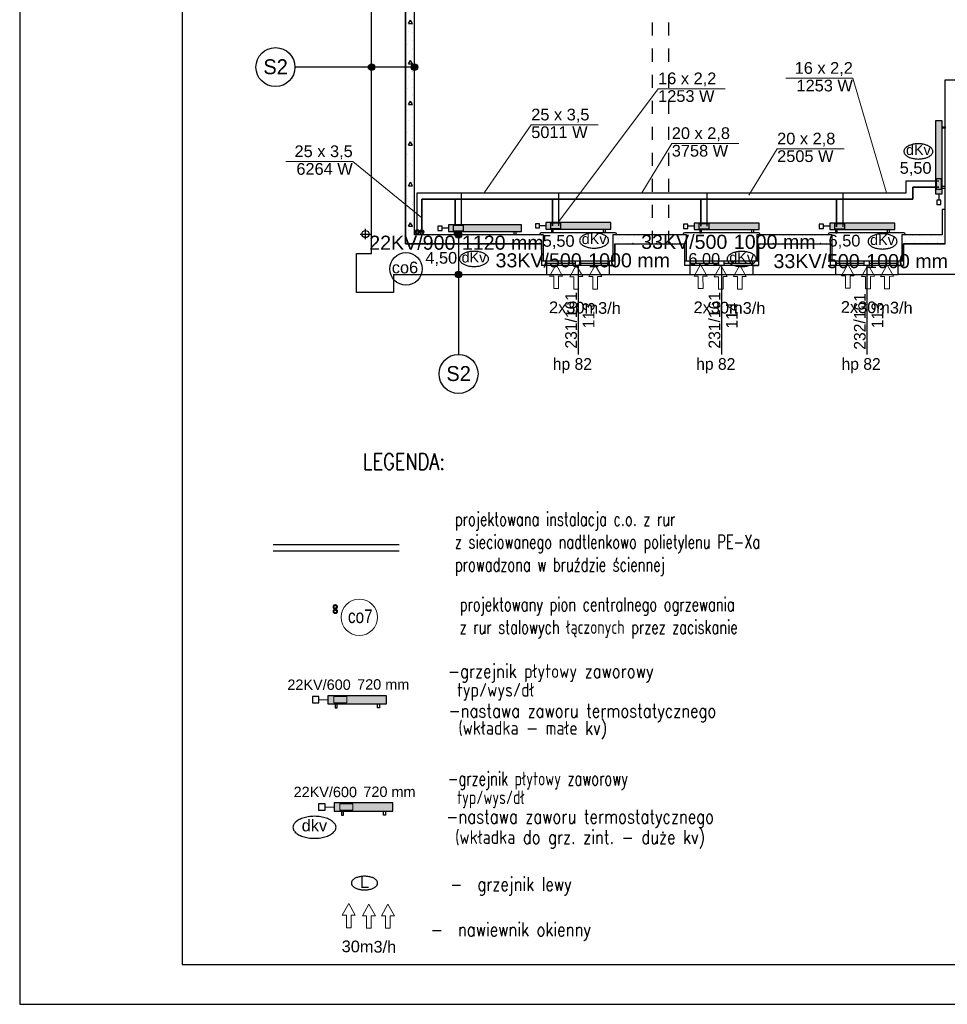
# Model space of a CAD drawing. Header units: millimetres. Extents: x 45180 to 119519, y 31297 to 302414.
# Tile 45 of 97: x 53838 to 68101, y 180053 to 195185. Entities that reach past the tile are written whole.
import ezdxf
from ezdxf.lldxf.tags import DXFTag

# ---------------------------------------------------------------- set-up
doc = ezdxf.new("R2010")
doc.units = ezdxf.units.MM
doc.header["$MEASUREMENT"] = 0
for name, pattern in [('Dashed', [564.444447, 282.222223, -282.222223]), ('PHANTOM', [2.5, 1.25, -0.25, 0.25, -0.25, 0.25, -0.25]), ('Przerywana', [400, 200, -200])]:
    doc.linetypes.add(name, pattern=pattern)
doc.layers.get('0').update_dxf_attribs({"color": 252})
for name, color, linetype in [('#op-co', 3, 'Continuous'), ('#opisy', 7, 'Continuous'), ('#podkład', 252, 'Continuous'), ('_TABELA', 7, 'Continuous'), ('IS_Armatura_pod³¹czeniowa_grz._dolnozas.', 7, 'SOLID'), ('IS_Armatura_podłączeniowa_grz._dolnozas.', 7, 'SOLID'), ('IS_Armatura_Therm', 7, 'SOLID'), ('IS_Grafika', 7, 'SOLID'), ('IS_Grzejniki_Plan_rzut', 7, 'SOLID'), ('IS_Opisy_działek_Therm', 7, 'SOLID'), ('IS_Text_Armatury_Therm', 7, 'Continuous'), ('IS_Text_Odbiornikow_Therm', 7, 'Continuous')]:
    doc.layers.add(name, color=color, linetype=linetype)
for name, color, linetype, lineweight in [('#piony', 7, 'Continuous', 5), ('IS_Powrót', 5, 'DASHDOT', 35), ('IS_Zasilanie', 1, 'SOLID', 30)]:
    doc.layers.add(name, color=color, linetype=linetype, lineweight=lineweight)
doc.styles.add('ARIAL', font='arial.ttf', dxfattribs={"width": 0.75})
doc.styles.add('GENERATED_STYLE_3', font='txt')
doc.styles.add('GENERATED_STYLE_5', font='txt')
doc.styles.add('MtXpl_Arial', font='arial.ttf', dxfattribs={"height": 0.2})
doc.styles.add('ROMANS', font='romans', dxfattribs={"width": 0.8})
doc.styles.get("Standard").update_dxf_attribs({"font": 'arial.ttf', "bigfont": 'BIGFONT.SHX'})
tags = doc.linetypes.add('DASHDOT', pattern=[20, 10, -5, 0, -5]).pattern_tags.tags
tags[10:11] = [DXFTag(74, 4), DXFTag(75, 0), DXFTag(340, '0'), DXFTag(46, 0.0), DXFTag(50, 0.0), DXFTag(44, 0.0), DXFTag(45, 0.0)]
tags[8:9] = [DXFTag(74, 4), DXFTag(75, 0), DXFTag(340, '0'), DXFTag(46, 0.0), DXFTag(50, 0.0), DXFTag(44, 0.0), DXFTag(45, 0.0)]
tags[6:7] = [DXFTag(74, 4), DXFTag(75, 0), DXFTag(340, '0'), DXFTag(46, 0.0), DXFTag(50, 0.0), DXFTag(44, 0.0), DXFTag(45, 0.0)]
tags[4:5] = [DXFTag(74, 4), DXFTag(75, 0), DXFTag(340, '0'), DXFTag(46, 0.0), DXFTag(50, 0.0), DXFTag(44, 0.0), DXFTag(45, 0.0)]
tags = doc.linetypes.add('SOLID', pattern=[10, 10, 0]).pattern_tags.tags
tags[6:7] = [DXFTag(74, 4), DXFTag(75, 0), DXFTag(340, '0'), DXFTag(46, 0.0), DXFTag(50, 0.0), DXFTag(44, 0.0), DXFTag(45, 0.0)]
tags[4:5] = [DXFTag(74, 4), DXFTag(75, 0), DXFTag(340, '0'), DXFTag(46, 0.0), DXFTag(50, 0.0), DXFTag(44, 0.0), DXFTag(45, 0.0)]

# ---------------------------------------------------------------- blocks, each defined once
blk = doc.blocks.new('E210168')
at = {"color": 7, "lineweight": 13}
for p, q in [((19.4, 19.8), (19.4, 13.6)), ((19.4, 19.8), (37, 9.9)), ((19.4, 0), (37, 9.9)), ((19.4, 6.2), (19.4, 0))]:
    blk.add_line(p, q, dxfattribs=at)
blk.add_lwpolyline([(19.4, 13.6), (0, 13.6), (0, 6.2), (19.4, 6.2)], dxfattribs=at)

msp = doc.modelspace()

# ---------------------------------------------------------------- hatches: boundary and pattern name
at = {"layer": 'IS_Grzejniki_Plan_rzut', "ltscale": 10}
for points in [[(68020, 192509), (68020, 193629), (67920, 193629), (67920, 192509)], [(60432, 191930), (61552, 191930), (61552, 192030), (60432, 192030)], [(61930, 191966), (62930, 191966), (62930, 192066), (61930, 192066)], [(64210, 191960), (65210, 191960), (65210, 192060), (64210, 192060)], [(66295, 191960), (67295, 191960), (67295, 192060), (66295, 192060)]]:
    msp.add_hatch(color=251, dxfattribs=at).paths.add_polyline_path(points)
at = {"layer": 'IS_Grzejniki_Plan_rzut', "linetype": 'Continuous', "ltscale": 10}
for points in [[(58578, 184671), (59478, 184671), (59478, 184796), (58578, 184796)], [(58674, 183022), (59574, 183022), (59574, 183147), (58674, 183147)]]:
    msp.add_hatch(color=252, dxfattribs=at).paths.add_polyline_path(points)

# ---------------------------------------------------------------- linework, layer by layer
at = {"layer": '#piony', "color": 7}
msp.add_circle((59060, 186002), 280, dxfattribs=at)
at = {"layer": '#podkład', "linetype": 'Continuous'}
for p, q in [((59250, 191590), (59250, 204830)), ((59770, 191740), (59770, 198160)), ((59770, 198160), (59770, 191740)), ((59910, 191880), (59910, 198110)), ((59797, 195146), (59797, 195146)), ((59819, 195128), (59849, 195180)), ((59819, 195128), (59879, 195128)), ((59879, 195128), (59849, 195180)), ((59879, 195106), (59879, 195106)), ((59882, 195061), (59882, 195061)), ((59818, 194997), (59818, 194997)), ((59879, 194986), (59879, 194986)), ((59903, 194913), (59903, 194913)), ((59797, 194807), (59797, 194807)), ((59879, 194866), (59879, 194866)), ((59818, 194658), (59818, 194658)), ((59879, 194746), (59879, 194746)), ((59879, 194626), (59879, 194626)), ((59882, 194722), (59882, 194722)), ((59250, 194456), (58071, 194456)), ((59860, 194456), (59300, 194456)), ((59797, 194467), (59797, 194467)), ((59819, 194505), (59849, 194557)), ((59819, 194505), (59879, 194505)), ((59879, 194505), (59849, 194557)), ((59879, 194506), (59879, 194506)), ((59903, 194573), (59903, 194573)), ((59818, 194319), (59818, 194319)), ((59879, 194386), (59879, 194386)), ((59882, 194382), (59882, 194382)), ((59879, 194266), (59879, 194266)), ((59879, 194146), (59879, 194146)), ((59903, 194234), (59903, 194234)), ((68070, 191740), (68070, 194260)), ((68070, 194260), (68350, 194260)), ((59797, 194128), (59797, 194128)), ((59879, 194026), (59879, 194026)), ((59882, 194043), (59882, 194043)), ((59818, 193979), (59818, 193979)), ((59819, 193881), (59849, 193933)), ((59819, 193881), (59879, 193881)), ((59879, 193881), (59849, 193933)), ((59879, 193906), (59879, 193906)), ((59903, 193894), (59903, 193894)), ((59797, 193788), (59797, 193788)), ((59879, 193786), (59879, 193786)), ((59882, 193703), (59882, 193703)), ((59818, 193640), (59818, 193640)), ((59879, 193666), (59879, 193666)), ((59879, 193546), (59879, 193546)), ((59903, 193555), (59903, 193555)), ((59797, 193449), (59797, 193449)), ((59879, 193426), (59879, 193426)), ((59818, 193300), (59818, 193300)), ((59819, 193258), (59849, 193310)), ((59819, 193258), (59879, 193258)), ((59879, 193258), (59849, 193310)), ((59879, 193306), (59879, 193306)), ((59882, 193364), (59882, 193364)), ((59797, 193110), (59797, 193110)), ((59879, 193186), (59879, 193186)), ((59903, 193216), (59903, 193216)), ((59818, 192961), (59818, 192961)), ((59879, 193066), (59879, 193066)), ((59879, 192946), (59879, 192946)), ((59882, 193025), (59882, 193025)), ((59879, 192826), (59879, 192826)), ((59903, 192876), (59903, 192876)), ((59797, 192770), (59797, 192770)), ((59819, 192634), (59849, 192686)), ((59819, 192634), (59879, 192634)), ((59879, 192634), (59849, 192686)), ((59879, 192706), (59879, 192706)), ((59882, 192685), (59882, 192685)), ((59818, 192622), (59818, 192622)), ((59879, 192586), (59879, 192586)), ((59903, 192537), (59903, 192537)), ((59797, 192431), (59797, 192431)), ((59879, 192466), (59879, 192466)), ((59879, 192346), (59879, 192346)), ((59882, 192346), (59882, 192346)), ((59818, 192282), (59818, 192282)), ((59879, 192226), (59879, 192226)), ((59903, 192197), (59903, 192197)), ((68070, 192270), (68020, 192270)), ((68020, 192270), (68020, 191880)), ((68049, 192197), (68049, 192197)), ((68070, 191740), (68070, 192270)), ((59797, 192091), (59797, 192091)), ((59819, 192011), (59849, 192063)), ((59879, 192011), (59849, 192063)), ((59879, 192106), (59879, 192106)), ((59075, 191890), (59235, 191890)), ((59155, 191810), (59155, 191970)), ((59818, 191943), (59818, 191943)), ((59819, 192011), (59879, 192011)), ((59879, 191986), (59879, 191986)), ((59882, 192006), (59882, 192006)), ((61890, 191880), (59910, 191880)), ((61835, 191890), (61835, 191880)), ((62995, 191910), (61855, 191910)), ((61890, 191480), (61890, 191880)), ((64090, 191880), (62960, 191880)), ((62960, 191880), (62960, 191480)), ((63015, 191890), (63015, 191880)), ((64040, 191890), (64040, 191880)), ((65200, 191910), (64060, 191910)), ((64090, 191480), (64090, 191880)), ((66330, 191880), (65170, 191880)), ((65170, 191880), (65170, 191480)), ((65220, 191890), (65220, 191880)), ((66275, 191890), (66275, 191880)), ((67435, 191910), (66295, 191910)), ((66330, 191480), (66330, 191880)), ((68020, 191880), (67400, 191880)), ((67400, 191880), (67400, 191480)), ((67455, 191890), (67455, 191880)), ((68028, 192006), (68028, 192006)), ((61860, 191740), (59770, 191740)), ((59770, 191740), (61860, 191740)), ((59797, 191752), (59797, 191752)), ((59879, 191866), (59879, 191866)), ((59879, 191746), (59879, 191746)), ((59903, 191858), (59903, 191858)), ((59988, 191773), (59988, 191773)), ((60022, 191740), (60029, 191751)), ((60035, 191740), (60029, 191751)), ((60052, 191837), (60052, 191837)), ((60059, 191866), (60059, 191866)), ((60059, 191746), (60059, 191746)), ((60137, 191752), (60137, 191752)), ((60179, 191866), (60179, 191866)), ((60179, 191746), (60179, 191746)), ((60243, 191858), (60243, 191858)), ((60327, 191773), (60327, 191773)), ((60359, 191866), (60359, 191866)), ((60359, 191746), (60359, 191746)), ((60382, 191740), (60389, 191751)), ((60395, 191740), (60389, 191751)), ((60391, 191837), (60391, 191837)), ((60476, 191752), (60476, 191752)), ((60479, 191866), (60479, 191866)), ((60479, 191746), (60479, 191746)), ((60582, 191858), (60582, 191858)), ((60586, 191830), (60586, 191320)), ((60659, 191866), (60659, 191866)), ((60659, 191746), (60659, 191746)), ((60667, 191773), (60667, 191773)), ((60731, 191837), (60731, 191837)), ((60742, 191740), (60749, 191751)), ((60755, 191740), (60749, 191751)), ((60779, 191866), (60779, 191866)), ((60779, 191746), (60779, 191746)), ((60815, 191752), (60815, 191752)), ((60921, 191858), (60921, 191858)), ((60959, 191866), (60959, 191866)), ((60959, 191746), (60959, 191746)), ((61006, 191773), (61006, 191773)), ((61070, 191837), (61070, 191837)), ((61079, 191866), (61079, 191866)), ((61079, 191746), (61079, 191746)), ((61102, 191740), (61109, 191751)), ((61115, 191740), (61109, 191751)), ((61155, 191752), (61155, 191752)), ((61259, 191866), (61259, 191866)), ((61259, 191746), (61259, 191746)), ((61261, 191858), (61261, 191858)), ((61346, 191773), (61346, 191773)), ((61379, 191866), (61379, 191866)), ((61379, 191746), (61379, 191746)), ((61409, 191837), (61409, 191837)), ((61462, 191740), (61469, 191751)), ((61475, 191740), (61469, 191751)), ((61494, 191752), (61494, 191752)), ((61559, 191866), (61559, 191866)), ((61559, 191746), (61559, 191746)), ((61600, 191858), (61600, 191858)), ((61679, 191866), (61679, 191866)), ((61679, 191746), (61679, 191746)), ((61685, 191773), (61685, 191773)), ((61749, 191837), (61749, 191837)), ((61822, 191740), (61829, 191751)), ((61835, 191740), (61829, 191751)), ((61834, 191752), (61834, 191752)), ((61859, 191866), (61859, 191866)), ((61859, 191746), (61859, 191746)), ((61860, 191740), (61860, 191410)), ((61860, 191740), (61860, 191480)), ((62990, 191740), (62990, 191410)), ((62990, 191740), (64060, 191740)), ((62990, 191740), (64060, 191740)), ((62990, 191480), (62990, 191740)), ((63043, 191773), (63043, 191773)), ((63059, 191866), (63059, 191866)), ((63059, 191746), (63059, 191746)), ((63106, 191837), (63106, 191837)), ((63179, 191866), (63179, 191866)), ((63179, 191746), (63179, 191746)), ((63191, 191752), (63191, 191752)), ((63262, 191740), (63269, 191751)), ((63275, 191740), (63269, 191751)), ((63297, 191858), (63297, 191858)), ((63359, 191866), (63359, 191866)), ((63359, 191746), (63359, 191746)), ((63382, 191773), (63382, 191773)), ((63446, 191837), (63446, 191837)), ((63479, 191866), (63479, 191866)), ((63479, 191746), (63479, 191746)), ((63531, 191752), (63531, 191752)), ((63622, 191740), (63629, 191751)), ((63635, 191740), (63629, 191751)), ((63637, 191858), (63637, 191858)), ((63659, 191866), (63659, 191866)), ((63659, 191746), (63659, 191746)), ((63722, 191773), (63722, 191773)), ((63779, 191866), (63779, 191866)), ((63779, 191746), (63779, 191746)), ((63785, 191837), (63785, 191837)), ((63870, 191752), (63870, 191752)), ((63959, 191866), (63959, 191866)), ((63959, 191746), (63959, 191746)), ((63976, 191858), (63976, 191858)), ((63982, 191740), (63989, 191751)), ((63995, 191740), (63989, 191751)), ((64060, 191740), (64060, 191410)), ((64060, 191740), (64060, 191480)), ((64061, 191773), (64061, 191773)), ((64079, 191866), (64079, 191866)), ((64079, 191746), (64079, 191746)), ((65200, 191740), (65200, 191410)), ((65200, 191740), (66300, 191740)), ((65200, 191740), (66300, 191740)), ((65200, 191480), (65200, 191740)), ((65228, 191752), (65228, 191752)), ((65279, 191866), (65279, 191866)), ((65279, 191746), (65279, 191746)), ((65334, 191858), (65334, 191858)), ((65419, 191773), (65419, 191773)), ((65422, 191740), (65429, 191751)), ((65435, 191740), (65429, 191751)), ((65459, 191866), (65459, 191866)), ((65459, 191746), (65459, 191746)), ((65482, 191837), (65482, 191837)), ((65567, 191752), (65567, 191752)), ((65579, 191866), (65579, 191866)), ((65579, 191746), (65579, 191746)), ((65673, 191858), (65673, 191858)), ((65758, 191773), (65758, 191773)), ((65759, 191866), (65759, 191866)), ((65759, 191746), (65759, 191746)), ((65782, 191740), (65789, 191751)), ((65795, 191740), (65789, 191751)), ((65822, 191837), (65822, 191837)), ((65879, 191866), (65879, 191866)), ((65879, 191746), (65879, 191746)), ((65907, 191752), (65907, 191752)), ((66013, 191858), (66013, 191858)), ((66059, 191866), (66059, 191866)), ((66059, 191746), (66059, 191746)), ((66097, 191773), (66097, 191773)), ((66142, 191740), (66149, 191751)), ((66155, 191740), (66149, 191751)), ((66161, 191837), (66161, 191837)), ((66179, 191866), (66179, 191866)), ((66179, 191746), (66179, 191746)), ((66246, 191752), (66246, 191752)), ((66300, 191740), (66300, 191410)), ((66300, 191740), (66300, 191480)), ((68070, 191740), (67430, 191740)), ((67430, 191740), (67430, 191410)), ((67430, 191740), (68070, 191740)), ((67430, 191480), (67430, 191740)), ((67455, 191773), (67455, 191773)), ((67519, 191837), (67519, 191837)), ((67559, 191866), (67559, 191866)), ((67559, 191746), (67559, 191746)), ((67582, 191740), (67589, 191751)), ((67595, 191740), (67589, 191751)), ((67604, 191752), (67604, 191752)), ((67679, 191866), (67679, 191866)), ((67679, 191746), (67679, 191746)), ((67710, 191858), (67710, 191858)), ((67794, 191773), (67794, 191773)), ((67858, 191837), (67858, 191837)), ((67859, 191866), (67859, 191866)), ((67859, 191746), (67859, 191746)), ((67942, 191740), (67949, 191751)), ((67943, 191752), (67943, 191752)), ((67955, 191740), (67949, 191751)), ((67979, 191866), (67979, 191866)), ((67979, 191746), (67979, 191746)), ((68049, 191858), (68049, 191858)), ((59015, 190990), (59015, 191590)), ((59015, 191590), (59250, 191590)), ((64079, 191626), (64079, 191626)), ((61860, 191480), (61890, 191480)), ((61865, 191480), (62985, 191480)), ((61945, 191410), (61945, 191480)), ((61945, 191445), (62385, 191445)), ((62385, 191410), (62385, 191480)), ((62465, 191410), (62465, 191480)), ((62465, 191445), (62905, 191445)), ((62905, 191410), (62905, 191480)), ((62960, 191480), (62990, 191480)), ((64060, 191480), (64090, 191480)), ((64070, 191480), (65190, 191480)), ((64079, 191506), (64079, 191506)), ((64150, 191410), (64150, 191480)), ((64150, 191445), (64590, 191445)), ((64590, 191410), (64590, 191480)), ((64670, 191410), (64670, 191480)), ((64670, 191445), (65110, 191445)), ((65110, 191410), (65110, 191480)), ((65170, 191480), (65200, 191480)), ((66300, 191480), (66330, 191480)), ((66305, 191480), (67425, 191480)), ((66385, 191410), (66385, 191480)), ((66385, 191445), (66825, 191445)), ((66825, 191410), (66825, 191480)), ((66905, 191410), (66905, 191480)), ((66905, 191445), (67345, 191445)), ((67345, 191410), (67345, 191480)), ((67400, 191480), (67430, 191480)), ((59585, 191270), (59585, 190990)), ((59585, 191270), (61945, 191270)), ((60586, 191270), (60586, 190041)), ((61945, 191410), (61860, 191410)), ((62985, 191410), (61865, 191410)), ((61945, 191270), (61945, 191410)), ((61945, 191270), (62905, 191270)), ((62425, 191410), (62425, 190040)), ((62905, 191270), (62905, 191410)), ((62905, 191410), (62990, 191410)), ((62905, 191270), (64145, 191270)), ((64145, 191410), (64060, 191410)), ((65190, 191410), (64070, 191410)), ((64145, 191270), (64145, 191410)), ((64145, 191270), (65115, 191270)), ((64630, 191410), (64630, 190040)), ((65115, 191270), (65115, 191410)), ((65115, 191410), (65200, 191410)), ((65115, 191270), (66385, 191270)), ((66385, 191410), (66300, 191410)), ((67425, 191410), (66305, 191410)), ((66385, 191270), (66385, 191410)), ((66385, 191270), (67345, 191270)), ((66865, 191410), (66865, 190040)), ((67345, 191270), (67345, 191410)), ((67345, 191410), (67430, 191410)), ((68885, 191270), (67345, 191270)), ((59585, 190990), (59015, 190990))]:
    msp.add_line(p, q, dxfattribs=at)
at = {"layer": '#podkład', "linetype": 'Przerywana'}
for p, q in [((63570, 191740), (63570, 198160)), ((63820, 191740), (63820, 198160))]:
    msp.add_line(p, q, dxfattribs=at)
at = {"layer": '#podkład', "linetype": 'Continuous'}
for centre, radius in [((57771, 194456), 300), ((59250, 194456), 50), ((59910, 194456), 50), ((59155, 191890), 55), ((60586, 191880), 50), ((60586, 191270), 50), ((60586, 189741), 300)]:
    msp.add_circle(centre, radius, dxfattribs=at)
for centre, start, end in [((61855, 191890), 90, 180), ((62995, 191890), 0, 90), ((64060, 191890), 90, 180), ((65200, 191890), 0, 90), ((66295, 191890), 90, 180), ((67435, 191890), 0, 90)]:
    msp.add_arc(centre, 20, start, end, dxfattribs=at)
at = {"layer": '#podkład', "linetype": 'Continuous', "extrusion": (0, 0, -1)}
for points in [[(-59204, 194437), (-59204, 194475), (-59200, 194456)], [(-59204, 194475), (-59215, 194421), (-59215, 194491)], [(-59204, 194475), (-59204, 194437), (-59215, 194421)], [(-59215, 194491), (-59231, 194410), (-59231, 194502)], [(-59215, 194491), (-59215, 194421), (-59231, 194410)], [(-59231, 194502), (-59250, 194406), (-59250, 194506)], [(-59231, 194502), (-59231, 194410), (-59250, 194406)], [(-59250, 194506), (-59250, 194406), (-59269, 194410)], [(-59250, 194506), (-59269, 194410), (-59269, 194502)], [(-59269, 194502), (-59269, 194410), (-59285, 194421)], [(-59269, 194502), (-59285, 194421), (-59285, 194491)], [(-59285, 194491), (-59285, 194421), (-59296, 194437)], [(-59285, 194491), (-59296, 194437), (-59296, 194475)], [(-59296, 194475), (-59296, 194437), (-59300, 194456)], [(-59864, 194437), (-59864, 194475), (-59860, 194456)], [(-59864, 194475), (-59875, 194421), (-59875, 194491)], [(-59864, 194475), (-59864, 194437), (-59875, 194421)], [(-59875, 194491), (-59891, 194410), (-59891, 194502)], [(-59875, 194491), (-59875, 194421), (-59891, 194410)], [(-59891, 194502), (-59910, 194406), (-59910, 194506)], [(-59891, 194502), (-59891, 194410), (-59910, 194406)], [(-59910, 194506), (-59910, 194406), (-59929, 194410)], [(-59910, 194506), (-59929, 194410), (-59929, 194502)], [(-59929, 194502), (-59929, 194410), (-59945, 194421)], [(-59929, 194502), (-59945, 194421), (-59945, 194491)], [(-59945, 194491), (-59945, 194421), (-59956, 194437)], [(-59945, 194491), (-59956, 194437), (-59956, 194475)], [(-59956, 194475), (-59956, 194437), (-59960, 194456)], [(-60539, 191861), (-60539, 191899), (-60536, 191880)], [(-60539, 191899), (-60550, 191845), (-60550, 191915)], [(-60539, 191899), (-60539, 191861), (-60550, 191845)], [(-60550, 191915), (-60566, 191834), (-60566, 191926)], [(-60550, 191915), (-60550, 191845), (-60566, 191834)], [(-60566, 191926), (-60586, 191830), (-60586, 191930)], [(-60566, 191926), (-60566, 191834), (-60586, 191830)], [(-60586, 191930), (-60586, 191830), (-60605, 191834)], [(-60586, 191930), (-60605, 191834), (-60605, 191926)], [(-60605, 191926), (-60605, 191834), (-60621, 191845)], [(-60605, 191926), (-60621, 191845), (-60621, 191915)], [(-60621, 191915), (-60621, 191845), (-60632, 191861)], [(-60621, 191915), (-60632, 191861), (-60632, 191899)], [(-60632, 191899), (-60632, 191861), (-60636, 191880)], [(-60539, 191251), (-60539, 191289), (-60536, 191270)], [(-60539, 191289), (-60550, 191235), (-60550, 191305)], [(-60539, 191289), (-60539, 191251), (-60550, 191235)], [(-60550, 191305), (-60566, 191224), (-60566, 191316)], [(-60550, 191305), (-60550, 191235), (-60566, 191224)], [(-60566, 191316), (-60586, 191220), (-60586, 191320)], [(-60566, 191316), (-60566, 191224), (-60586, 191220)], [(-60586, 191320), (-60586, 191220), (-60605, 191224)], [(-60586, 191320), (-60605, 191224), (-60605, 191316)], [(-60605, 191316), (-60605, 191224), (-60621, 191235)], [(-60605, 191316), (-60621, 191235), (-60621, 191305)], [(-60621, 191305), (-60621, 191235), (-60632, 191251)], [(-60621, 191305), (-60632, 191251), (-60632, 191289)], [(-60632, 191289), (-60632, 191251), (-60636, 191270)]]:
    msp.add_solid(points, dxfattribs=at)
at = {"layer": '_TABELA', "color": 7}
for p, q in [((53838, 209753), (53838, 180053)), ((56338, 209143), (56338, 180663)), ((56338, 180663), (115238, 180663)), ((53838, 180053), (115838, 180053))]:
    msp.add_line(p, q, dxfattribs=at)
at = {"layer": 'IS_Armatura_pod³¹czeniowa_grz._dolnozas.', "color": 7, "linetype": 'Continuous', "lineweight": 20, "ltscale": 10}
for p, q in [((58866, 184784), (58666, 184784)), ((58666, 184784), (58666, 184684)), ((58866, 184684), (58866, 184784)), ((58666, 184684), (58866, 184684)), ((58962, 183135), (58762, 183135)), ((58762, 183135), (58762, 183035)), ((58962, 183035), (58962, 183135)), ((58762, 183035), (58962, 183035))]:
    msp.add_line(p, q, dxfattribs=at)
at = {"layer": 'IS_Armatura_podłączeniowa_grz._dolnozas.', "ltscale": 10}
for p, q in [((68010, 192739), (67930, 192739)), ((67930, 192739), (67930, 192579)), ((68010, 192579), (68010, 192739)), ((67930, 192579), (68010, 192579)), ((68010, 192579), (68010, 192579)), ((62160, 192056), (62000, 192056)), ((62000, 192056), (62000, 191976)), ((62160, 191976), (62160, 192056)), ((64440, 192050), (64280, 192050)), ((64280, 192050), (64280, 191970)), ((64440, 191970), (64440, 192050)), ((66525, 192050), (66365, 192050)), ((66365, 192050), (66365, 191970)), ((66525, 191970), (66525, 192050)), ((60662, 192020), (60502, 192020)), ((60502, 192020), (60502, 191940)), ((60502, 191940), (60662, 191940)), ((60502, 191940), (60502, 191940)), ((60662, 191940), (60662, 192020)), ((62000, 191976), (62160, 191976)), ((62000, 191976), (62000, 191976)), ((64280, 191970), (64440, 191970)), ((64280, 191970), (64280, 191970)), ((66365, 191970), (66525, 191970)), ((66365, 191970), (66365, 191970))]:
    msp.add_line(p, q, dxfattribs=at)
at = {"layer": 'IS_Armatura_Therm', "ltscale": 10}
for p, q in [((67970, 192509), (67970, 192411)), ((67938, 192411), (67938, 192346)), ((68003, 192411), (67938, 192411)), ((67938, 192346), (68003, 192346)), ((68003, 192346), (68003, 192411)), ((61832, 192049), (61767, 192049)), ((61767, 192049), (61767, 191984)), ((61832, 191984), (61832, 192049)), ((64112, 192042), (64047, 192042)), ((64047, 192042), (64047, 191977)), ((64112, 191977), (64112, 192042)), ((66198, 192042), (66133, 192042)), ((66133, 192042), (66133, 191977)), ((66198, 191977), (66198, 192042)), ((60335, 192012), (60270, 192012)), ((60270, 192012), (60270, 191947)), ((60270, 191947), (60335, 191947)), ((60335, 191947), (60335, 192012)), ((60432, 191980), (60335, 191980)), ((61767, 191984), (61832, 191984)), ((61930, 192016), (61832, 192016)), ((64047, 191977), (64112, 191977)), ((64210, 192010), (64112, 192010)), ((66133, 191977), (66198, 191977)), ((66295, 192010), (66198, 192010))]:
    msp.add_line(p, q, dxfattribs=at)
at = {"layer": 'IS_Armatura_Therm', "color": 7, "linetype": 'Dashed', "ltscale": 10}
for p, q in [((58438, 184784), (58338, 184784)), ((58338, 184784), (58338, 184684)), ((58438, 184684), (58438, 184784)), ((58338, 184684), (58438, 184684)), ((58534, 183135), (58434, 183135)), ((58434, 183135), (58434, 183035)), ((58534, 183035), (58534, 183135)), ((58434, 183035), (58534, 183035))]:
    msp.add_line(p, q, dxfattribs=at)
at = {"layer": 'IS_Armatura_Therm', "color": 7, "linetype": 'Continuous', "lineweight": 20, "ltscale": 10}
for p, q in [((58578, 184734), (58438, 184734)), ((58674, 183085), (58534, 183085))]:
    msp.add_line(p, q, dxfattribs=at)
at = {"layer": 'IS_Grafika', "ltscale": 10}
for p, q in [((59940, 191580), (59940, 191580)), ((59990, 191590), (59990, 191590))]:
    msp.add_line(p, q, dxfattribs=at)
msp.add_circle((59778, 191356), 250, dxfattribs=at)
for points, knots in [([(67657, 193277), (67646, 193277), (67624, 193277), (67593, 193273), (67563, 193267), (67535, 193259), (67511, 193250), (67488, 193238), (67469, 193225), (67454, 193211), (67442, 193195), (67435, 193179), (67433, 193167), (67433, 193161)], [0, 0, 0, 0, 33.024043, 64.733497, 94.961552, 123.540383, 150.314771, 175.16102, 198.015155, 218.916387, 238.072713, 255.947572, 273.334314, 273.334314, 273.334314, 273.334314]), ([(67880, 193161), (67880, 193167), (67878, 193179), (67871, 193195), (67859, 193211), (67844, 193225), (67825, 193238), (67803, 193250), (67778, 193259), (67750, 193267), (67721, 193273), (67689, 193277), (67668, 193277), (67657, 193277)], [0, 0, 0, 0, 17.386742, 35.2616, 54.417927, 75.319159, 98.173293, 123.019543, 149.793931, 178.372762, 208.600817, 240.310271, 273.334314, 273.334314, 273.334314, 273.334314]), ([(67433, 193161), (67433, 193155), (67435, 193143), (67442, 193127), (67454, 193111), (67469, 193097), (67488, 193084), (67511, 193072), (67535, 193063), (67563, 193055), (67593, 193049), (67624, 193045), (67646, 193044), (67657, 193044)], [0, 0, 0, 0, 17.386742, 35.2616, 54.417927, 75.319159, 98.173293, 123.019543, 149.793931, 178.372762, 208.600817, 240.310271, 273.334314, 273.334314, 273.334314, 273.334314]), ([(67657, 193044), (67668, 193044), (67689, 193045), (67721, 193049), (67750, 193055), (67778, 193063), (67803, 193072), (67825, 193084), (67844, 193097), (67859, 193111), (67871, 193127), (67878, 193143), (67880, 193155), (67880, 193161)], [0, 0, 0, 0, 33.024043, 64.733497, 94.961552, 123.540383, 150.314771, 175.16102, 198.015155, 218.916387, 238.072713, 255.947572, 273.334314, 273.334314, 273.334314, 273.334314]), ([(62671, 191908), (62660, 191908), (62639, 191907), (62607, 191903), (62577, 191898), (62550, 191890), (62525, 191880), (62503, 191868), (62484, 191856), (62468, 191841), (62457, 191826), (62449, 191809), (62448, 191797), (62448, 191791)], [0, 0, 0, 0, 33.024043, 64.733497, 94.961552, 123.540383, 150.314771, 175.16102, 198.015155, 218.916387, 238.072713, 255.947572, 273.334314, 273.334314, 273.334314, 273.334314]), ([(62894, 191791), (62894, 191797), (62893, 191809), (62885, 191826), (62874, 191841), (62858, 191856), (62839, 191868), (62817, 191880), (62792, 191890), (62765, 191898), (62735, 191903), (62704, 191907), (62682, 191908), (62671, 191908)], [0, 0, 0, 0, 17.386742, 35.2616, 54.417927, 75.319159, 98.173293, 123.019543, 149.793931, 178.372762, 208.600817, 240.310271, 273.334314, 273.334314, 273.334314, 273.334314]), ([(67105, 191894), (67094, 191894), (67073, 191893), (67041, 191890), (67011, 191884), (66984, 191876), (66959, 191866), (66937, 191855), (66918, 191842), (66903, 191828), (66891, 191812), (66884, 191795), (66882, 191784), (66882, 191778)], [0, 0, 0, 0, 33.024043, 64.733497, 94.961552, 123.540383, 150.314771, 175.16102, 198.015155, 218.916387, 238.072713, 255.947572, 273.334314, 273.334314, 273.334314, 273.334314]), ([(67328, 191778), (67328, 191784), (67327, 191795), (67319, 191812), (67308, 191828), (67292, 191842), (67273, 191855), (67251, 191866), (67226, 191876), (67199, 191884), (67169, 191890), (67138, 191893), (67116, 191894), (67105, 191894)], [0, 0, 0, 0, 17.386742, 35.2616, 54.417927, 75.319159, 98.173293, 123.019543, 149.793931, 178.372762, 208.600817, 240.310271, 273.334314, 273.334314, 273.334314, 273.334314]), ([(62448, 191791), (62448, 191785), (62449, 191774), (62457, 191757), (62468, 191741), (62484, 191727), (62503, 191714), (62525, 191703), (62550, 191693), (62577, 191685), (62607, 191679), (62639, 191676), (62660, 191675), (62671, 191675)], [0, 0, 0, 0, 17.386742, 35.2616, 54.417927, 75.319159, 98.173293, 123.019543, 149.793931, 178.372762, 208.600817, 240.310271, 273.334314, 273.334314, 273.334314, 273.334314]), ([(62671, 191675), (62682, 191675), (62704, 191676), (62735, 191679), (62765, 191685), (62792, 191693), (62817, 191703), (62839, 191714), (62858, 191727), (62874, 191741), (62885, 191757), (62893, 191774), (62894, 191785), (62894, 191791)], [0, 0, 0, 0, 33.024043, 64.733497, 94.961552, 123.540383, 150.314771, 175.16102, 198.015155, 218.916387, 238.072713, 255.947572, 273.334314, 273.334314, 273.334314, 273.334314]), ([(66882, 191778), (66882, 191772), (66884, 191760), (66891, 191743), (66903, 191728), (66918, 191713), (66937, 191701), (66959, 191689), (66984, 191679), (67011, 191672), (67041, 191666), (67073, 191662), (67094, 191661), (67105, 191661)], [0, 0, 0, 0, 17.386742, 35.2616, 54.417927, 75.319159, 98.173293, 123.019543, 149.793931, 178.372762, 208.600817, 240.310271, 273.334314, 273.334314, 273.334314, 273.334314]), ([(67105, 191661), (67116, 191661), (67138, 191662), (67169, 191666), (67199, 191672), (67226, 191679), (67251, 191689), (67273, 191701), (67292, 191713), (67308, 191728), (67319, 191743), (67327, 191760), (67328, 191772), (67328, 191778)], [0, 0, 0, 0, 33.024043, 64.733497, 94.961552, 123.540383, 150.314771, 175.16102, 198.015155, 218.916387, 238.072713, 255.947572, 273.334314, 273.334314, 273.334314, 273.334314]), ([(60823, 191625), (60812, 191625), (60791, 191624), (60759, 191621), (60729, 191615), (60702, 191607), (60677, 191597), (60655, 191586), (60636, 191573), (60621, 191559), (60609, 191543), (60602, 191526), (60600, 191514), (60600, 191509)], [0, 0, 0, 0, 33.024043, 64.733497, 94.961552, 123.540383, 150.314771, 175.16102, 198.015155, 218.916387, 238.072713, 255.947572, 273.334314, 273.334314, 273.334314, 273.334314]), ([(61047, 191509), (61047, 191514), (61045, 191526), (61037, 191543), (61026, 191559), (61010, 191573), (60991, 191586), (60969, 191597), (60944, 191607), (60917, 191615), (60887, 191621), (60856, 191624), (60834, 191625), (60823, 191625)], [0, 0, 0, 0, 17.386742, 35.2616, 54.417927, 75.319159, 98.173293, 123.019543, 149.793931, 178.372762, 208.600817, 240.310271, 273.334314, 273.334314, 273.334314, 273.334314]), ([(64939, 191624), (64928, 191624), (64906, 191624), (64875, 191620), (64845, 191614), (64818, 191606), (64793, 191597), (64771, 191585), (64752, 191572), (64736, 191558), (64725, 191542), (64717, 191526), (64716, 191514), (64716, 191508)], [0, 0, 0, 0, 33.024043, 64.733497, 94.961552, 123.540383, 150.314771, 175.16102, 198.015155, 218.916387, 238.072713, 255.947572, 273.334314, 273.334314, 273.334314, 273.334314]), ([(65162, 191508), (65162, 191514), (65161, 191526), (65153, 191542), (65142, 191558), (65126, 191572), (65107, 191585), (65085, 191597), (65060, 191606), (65033, 191614), (65003, 191620), (64972, 191624), (64950, 191624), (64939, 191624)], [0, 0, 0, 0, 17.386742, 35.2616, 54.417927, 75.319159, 98.173293, 123.019543, 149.793931, 178.372762, 208.600817, 240.310271, 273.334314, 273.334314, 273.334314, 273.334314]), ([(60600, 191509), (60600, 191503), (60602, 191491), (60609, 191474), (60621, 191459), (60636, 191444), (60655, 191431), (60677, 191420), (60702, 191410), (60729, 191402), (60759, 191397), (60791, 191393), (60812, 191392), (60823, 191392)], [0, 0, 0, 0, 17.386742, 35.2616, 54.417927, 75.319159, 98.173293, 123.019543, 149.793931, 178.372762, 208.600817, 240.310271, 273.334314, 273.334314, 273.334314, 273.334314]), ([(60823, 191392), (60834, 191392), (60856, 191393), (60887, 191397), (60917, 191402), (60944, 191410), (60969, 191420), (60991, 191431), (61010, 191444), (61026, 191459), (61037, 191474), (61045, 191491), (61047, 191503), (61047, 191509)], [0, 0, 0, 0, 33.024043, 64.733497, 94.961552, 123.540383, 150.314771, 175.16102, 198.015155, 218.916387, 238.072713, 255.947572, 273.334314, 273.334314, 273.334314, 273.334314]), ([(64716, 191508), (64716, 191502), (64717, 191490), (64725, 191474), (64736, 191458), (64752, 191444), (64771, 191431), (64793, 191419), (64818, 191410), (64845, 191402), (64875, 191396), (64906, 191392), (64928, 191391), (64939, 191391)], [0, 0, 0, 0, 17.386742, 35.2616, 54.417927, 75.319159, 98.173293, 123.019543, 149.793931, 178.372762, 208.600817, 240.310271, 273.334314, 273.334314, 273.334314, 273.334314]), ([(64939, 191391), (64950, 191391), (64972, 191392), (65003, 191396), (65033, 191402), (65060, 191410), (65085, 191419), (65107, 191431), (65126, 191444), (65142, 191458), (65153, 191474), (65161, 191490), (65162, 191502), (65162, 191508)], [0, 0, 0, 0, 33.024043, 64.733497, 94.961552, 123.540383, 150.314771, 175.16102, 198.015155, 218.916387, 238.072713, 255.947572, 273.334314, 273.334314, 273.334314, 273.334314]), ([(59140, 182021), (59130, 182021), (59111, 182020), (59082, 182017), (59056, 182012), (59031, 182005), (59008, 181996), (58988, 181986), (58971, 181974), (58957, 181961), (58947, 181947), (58940, 181932), (58939, 181921), (58939, 181916)], [0, 0, 0, 0, 29.81303, 58.439291, 85.728194, 111.528232, 135.699277, 158.129661, 178.761629, 197.63058, 214.924287, 231.061128, 246.757311, 246.757311, 246.757311, 246.757311]), ([(58939, 181916), (58939, 181911), (58940, 181900), (58947, 181885), (58957, 181871), (58971, 181858), (58988, 181846), (59008, 181836), (59031, 181827), (59056, 181820), (59082, 181815), (59111, 181812), (59130, 181811), (59140, 181811)], [0, 0, 0, 0, 15.696184, 31.833024, 49.126731, 67.995682, 88.62765, 111.058035, 135.229079, 161.029117, 188.31802, 216.944282, 246.757311, 246.757311, 246.757311, 246.757311]), ([(59342, 181916), (59342, 181921), (59340, 181932), (59334, 181947), (59323, 181961), (59309, 181974), (59292, 181986), (59272, 181996), (59250, 182005), (59225, 182012), (59198, 182017), (59170, 182020), (59150, 182021), (59140, 182021)], [0, 0, 0, 0, 15.696184, 31.833024, 49.126731, 67.995682, 88.62765, 111.058035, 135.229079, 161.029117, 188.31802, 216.944282, 246.757311, 246.757311, 246.757311, 246.757311]), ([(59140, 181811), (59150, 181811), (59170, 181812), (59198, 181815), (59225, 181820), (59250, 181827), (59272, 181836), (59292, 181846), (59309, 181858), (59323, 181871), (59334, 181885), (59340, 181900), (59342, 181911), (59342, 181916)], [0, 0, 0, 0, 29.81303, 58.439291, 85.728194, 111.528232, 135.699277, 158.129661, 178.761629, 197.63058, 214.924287, 231.061128, 246.757311, 246.757311, 246.757311, 246.757311])]:
    msp.add_open_spline(points, degree=3, knots=knots, dxfattribs=at)
at = {"layer": 'IS_Grafika', "color": 7}
for points, knots in [([(58371, 182942), (58354, 182942), (58322, 182941), (58276, 182936), (58232, 182927), (58191, 182916), (58154, 182902), (58122, 182885), (58093, 182866), (58071, 182845), (58053, 182823), (58042, 182799), (58040, 182781), (58040, 182773)], [0, 0, 0, 0, 4.894746, 9.593459, 14.070318, 18.299405, 22.256676, 25.922722, 29.286934, 32.354005, 35.15393, 37.755543, 40.278576, 40.278576, 40.278576, 40.278576]), ([(58702, 182773), (58702, 182781), (58699, 182799), (58688, 182823), (58671, 182845), (58648, 182866), (58620, 182885), (58587, 182902), (58550, 182916), (58510, 182927), (58466, 182936), (58419, 182941), (58387, 182942), (58371, 182942)], [0, 0, 0, 0, 2.523033, 5.124646, 7.924571, 10.991642, 14.355854, 18.0219, 21.979171, 26.208258, 30.685117, 35.38383, 40.278576, 40.278576, 40.278576, 40.278576]), ([(58040, 182773), (58040, 182765), (58042, 182747), (58053, 182723), (58071, 182700), (58093, 182680), (58122, 182661), (58154, 182644), (58191, 182630), (58232, 182619), (58276, 182610), (58322, 182605), (58354, 182604), (58371, 182604)], [0, 0, 0, 0, 2.523033, 5.124646, 7.924571, 10.991642, 14.355854, 18.0219, 21.979171, 26.208258, 30.685117, 35.38383, 40.278576, 40.278576, 40.278576, 40.278576]), ([(58371, 182604), (58387, 182604), (58419, 182605), (58466, 182610), (58510, 182619), (58550, 182630), (58587, 182644), (58620, 182661), (58648, 182680), (58671, 182700), (58688, 182723), (58699, 182747), (58702, 182765), (58702, 182773)], [0, 0, 0, 0, 4.894746, 9.593459, 14.070318, 18.299405, 22.256676, 25.922722, 29.286934, 32.354005, 35.15393, 37.755543, 40.278576, 40.278576, 40.278576, 40.278576])]:
    msp.add_open_spline(points, degree=3, knots=knots, dxfattribs=at)
at = {"layer": 'IS_Grzejniki_Plan_rzut', "ltscale": 10}
for p, q in [((68020, 193629), (67920, 193629)), ((67920, 193629), (67920, 192509)), ((68020, 192509), (68020, 193629)), ((68020, 193541), (68070, 193541)), ((68070, 193541), (68070, 193516)), ((68070, 193516), (68020, 193516)), ((67920, 192509), (68020, 192509)), ((68070, 192621), (68020, 192621)), ((68020, 192596), (68070, 192596)), ((68020, 192509), (68020, 192509)), ((68070, 192596), (68070, 192621)), ((61552, 192030), (60432, 192030)), ((60432, 192030), (60432, 191930)), ((61552, 191930), (61552, 192030)), ((62930, 192066), (61930, 192066)), ((61930, 192066), (61930, 191966)), ((62930, 191966), (62930, 192066)), ((65210, 192060), (64210, 192060)), ((64210, 192060), (64210, 191960)), ((65210, 191960), (65210, 192060)), ((67295, 192060), (66295, 192060)), ((66295, 192060), (66295, 191960)), ((67295, 191960), (67295, 192060)), ((60432, 191930), (61552, 191930)), ((60432, 191930), (60432, 191930)), ((60520, 191930), (60520, 191880)), ((60520, 191880), (60545, 191880)), ((60545, 191880), (60545, 191930)), ((61440, 191880), (61440, 191930)), ((61465, 191880), (61440, 191880)), ((61465, 191930), (61465, 191880)), ((61930, 191966), (62930, 191966)), ((61930, 191966), (61930, 191966)), ((62017, 191966), (62017, 191916)), ((62017, 191916), (62042, 191916)), ((62042, 191916), (62042, 191966)), ((62817, 191916), (62817, 191966)), ((62842, 191916), (62817, 191916)), ((62842, 191966), (62842, 191916)), ((64210, 191960), (65210, 191960)), ((64210, 191960), (64210, 191960)), ((64297, 191960), (64297, 191910)), ((64297, 191910), (64322, 191910)), ((64322, 191910), (64322, 191960)), ((65097, 191910), (65097, 191960)), ((65122, 191910), (65097, 191910)), ((65122, 191960), (65122, 191910)), ((66295, 191960), (67295, 191960)), ((66295, 191960), (66295, 191960)), ((66383, 191960), (66383, 191910)), ((66383, 191910), (66408, 191910)), ((66408, 191910), (66408, 191960)), ((67183, 191910), (67183, 191960)), ((67208, 191910), (67183, 191910)), ((67208, 191960), (67208, 191910))]:
    msp.add_line(p, q, dxfattribs=at)
at = {"layer": 'IS_Grzejniki_Plan_rzut', "color": 7, "linetype": 'Continuous', "ltscale": 10}
for p, q in [((59478, 184796), (58578, 184796)), ((58578, 184796), (58578, 184671)), ((59478, 184671), (59478, 184796)), ((58578, 184671), (59478, 184671)), ((58688, 184671), (58688, 184609)), ((58719, 184609), (58719, 184671)), ((59338, 184609), (59338, 184671)), ((59369, 184671), (59369, 184609)), ((58688, 184609), (58719, 184609)), ((59369, 184609), (59338, 184609)), ((59574, 183147), (58674, 183147)), ((58674, 183147), (58674, 183022)), ((59574, 183022), (59574, 183147)), ((58674, 183022), (59574, 183022)), ((58784, 183022), (58784, 182960)), ((58784, 182960), (58815, 182960)), ((58815, 182960), (58815, 183022)), ((59434, 182960), (59434, 183022)), ((59465, 182960), (59434, 182960)), ((59465, 183022), (59465, 182960))]:
    msp.add_line(p, q, dxfattribs=at)
at = {"layer": 'IS_Opisy_działek_Therm', "lineweight": 5, "ltscale": 10}
for p, q in [((66649, 194284), (65619, 194284)), ((67164, 192525), (66649, 194284)), ((62130, 192083), (63655, 194124)), ((63655, 194124), (64685, 194124)), ((60982, 192525), (61704, 193568)), ((61704, 193568), (62734, 193568)), ((63404, 192525), (63865, 193282)), ((63865, 193282), (64895, 193282)), ((65049, 192487), (65485, 193199)), ((65485, 193199), (66515, 193199)), ((58959, 193004), (57929, 193004)), ((60021, 192140), (58959, 193004))]:
    msp.add_line(p, q, dxfattribs=at)
at = {"layer": 'IS_Powrót', "ltscale": 10}
for p, q in [((67570, 192425), (67570, 192609)), ((67570, 192609), (67970, 192609)), ((60021, 191925), (60021, 192425)), ((60021, 192425), (60532, 192425)), ((60532, 192425), (62030, 192425)), ((60532, 192022), (60532, 192425)), ((62030, 192016), (62030, 192425)), ((62030, 192425), (64310, 192425)), ((64310, 192010), (64310, 192425)), ((64310, 192425), (66395, 192425)), ((66395, 192425), (66399, 192004)), ((66395, 192425), (67570, 192425))]:
    msp.add_line(p, q, dxfattribs=at)
at = {"layer": 'IS_Powrót', "color": 5, "lineweight": 30, "ltscale": 20}
msp.add_line((59672, 187017), (57734, 187017), dxfattribs=at)
at = {"layer": 'IS_Powrót', "color": 5, "lineweight": 0, "ltscale": 20}
for centre in [(60021, 191925), (58691, 186092)]:
    msp.add_circle(centre, 34.1, dxfattribs=at)
at = {"layer": 'IS_Powrót', "color": 5, "lineweight": 30, "ltscale": 20}
for centre in [(60021, 191925), (58691, 186092)]:
    msp.add_circle(centre, 22.1, dxfattribs=at)
at = {"layer": 'IS_Zasilanie', "ltscale": 10}
for p, q in [((67470, 192525), (67470, 192709)), ((67470, 192709), (67970, 192709)), ((59951, 191924), (59951, 192525)), ((59951, 192525), (60632, 192525)), ((60632, 192022), (60632, 192525)), ((60632, 192525), (62130, 192525)), ((62130, 192016), (62130, 192525)), ((62130, 192525), (64410, 192525)), ((64410, 192010), (64410, 192525)), ((64410, 192525), (66495, 192525)), ((66495, 192525), (66495, 192004)), ((66495, 192525), (67470, 192525)), ((59672, 187117), (57734, 187117))]:
    msp.add_line(p, q, dxfattribs=at)
at = {"layer": 'IS_Zasilanie', "color": 1, "linetype": 'PHANTOM', "lineweight": 0, "ltscale": 250}
for centre in [(59951, 191924), (58690, 186161)]:
    msp.add_circle(centre, 34.1, dxfattribs=at)
at = {"layer": 'IS_Zasilanie', "color": 1, "linetype": 'PHANTOM', "lineweight": 30, "ltscale": 250}
for centre in [(59951, 191924), (58690, 186161)]:
    msp.add_circle(centre, 22.1, dxfattribs=at)

# ---------------------------------------------------------------- block references
at = {"color": 7, "lineweight": 5, "xscale": 10, "yscale": 10, "zscale": 10, "rotation": 90.09664922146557}
for p in [(62185, 191052), (64407, 191052), (66672, 191057), (62495, 191042), (62787, 191043), (64717, 191042), (65010, 191043), (66982, 191047), (67274, 191047), (58997, 181230), (59307, 181221), (59599, 181221)]:
    msp.add_blockref('E210168', p, dxfattribs=at)

# ---------------------------------------------------------------- texts
at = {"layer": '#op-co', "color": 7, "style": 'ROMANS', "width": 0.8}
msp.add_text('LEGENDA:', height=250, dxfattribs=at).set_placement((59118, 188269))
at = {"layer": '#opisy', "color": 7, "lineweight": 0, "style": 'ARIAL'}
for s, p in [('2x30m3/h', (61976, 190676, 140)), ('2x30m3/h', (64199, 190676, 140)), ('2x30m3/h', (66463, 190681, 140)), ('30m3/h', (58788, 180855, 140))]:
    msp.add_text(s, height=180, rotation=359.2172, dxfattribs=at).set_placement(p)
at = {"layer": '#opisy', "color": 7, "linetype": 'Continuous', "lineweight": 0, "style": 'ROMANS', "width": 0.8}
for s, p in [('-grzejnik płytowy zaworowy', (60421, 185069)), ('typ/wys/dł', (60563, 184782)), ('-nastawa zaworu termostatycznego', (60431, 184461)), ('(wkładka - małe kv)', (60584, 184196))]:
    msp.add_text(s, height=210, dxfattribs=at).set_placement(p)
at = {"layer": '#opisy', "color": 7, "style": 'ROMANS', "width": 0.7}
for s, p in [('-grzejnik płytowy zaworowy', (60421, 183417)), ('typ/wys/dł', (60563, 183130))]:
    msp.add_text(s, height=210, dxfattribs=at).set_placement(p)
at = {"layer": '#opisy', "lineweight": -3, "style": 'ROMANS', "width": 0.8}
for s, p in [('-  grzejnik lewy ', (60459, 181796)), ('-  nawiewnik okienny', (60158, 181098))]:
    msp.add_text(s, height=210, dxfattribs=at).set_placement(p)
at = {"layer": '#opisy', "color": 7, "linetype": 'Continuous', "lineweight": 0, "char_height": 210, "width": 6584.28, "attachment_point": 1}
for s, insert in [('\\Fromans.shx|c238;\\W0.8; \\P\\W0.7;projektowana instalacja c.o. z rur\\Pz sieciowanego nadtlenkowo polietylenu PE-Xa\\Pprowadzona w bruździe ściennej', (60530, 187966)), ('\\C7;\\Fromans.shx|c238;\\W0.8; \\P\\W0.7;projektowany pion centralnego ogrzewania\\Pz rur stalowych łączonych przez zaciskanie ', (60604, 186656))]:
    msp.add_mtext(s, dxfattribs=dict(at, insert=insert))
at = {"layer": '#podkład', "linetype": 'Continuous'}
for s, height, style, p in [('S2', 230, 'GENERATED_STYLE_3', (57585, 194347)), ('hp 82', 180, 'GENERATED_STYLE_5', (62035, 189804)), ('hp 82', 180, 'GENERATED_STYLE_5', (64240, 189804)), ('hp 82', 180, 'GENERATED_STYLE_5', (66475, 189804)), ('S2', 230, 'GENERATED_STYLE_3', (60399, 189632))]:
    msp.add_text(s, height=height, dxfattribs=dict(at, style=style)).set_placement(p)
at = {"layer": '#podkład', "linetype": 'Continuous', "style": 'GENERATED_STYLE_5'}
for s, p in [('231/161', (62406, 190130)), ('231/161', (64611, 190130)), ('232/161', (66846, 190113)), ('113', (62676, 190443)), ('114', (64878, 190439)), ('113', (67116, 190443))]:
    msp.add_text(s, height=180, rotation=90, dxfattribs=at).set_placement(p)
at = {"layer": 'IS_Grafika', "color": 7, "lineweight": 5, "ltscale": 10, "style": 'MtXpl_Arial', "width": 0.8}
msp.add_text('co7', height=210, dxfattribs=at).set_placement((58886, 185912))
at = {"layer": 'IS_Grafika', "color": 7, "lineweight": 40}
msp.add_text('dkv', height=180, dxfattribs=at).set_placement((58174, 182711))
at = {"layer": 'IS_Grafika', "ltscale": 10}
for s, insert, char_height, attachment_point in [('\\fArial|b0|i0;dKv', (67657, 193264), 158.4, 2), ('\\fArial|b0|i0;dKv', (62671, 191895), 158.4, 2), ('\\fArial|b0|i0;dKv', (67105, 191881), 158.4, 2), ('\\fArial|b0|i0;dKv', (60823, 191612), 158.4, 2), ('\\fArial|b0|i0;dKv', (64939, 191611), 158.4, 2), ('\\fArial|b0|i0;co6', (59965, 191467), 180, 3), ('\\fArial|b0|i0;L', (59140, 182019), 180, 2)]:
    msp.add_mtext(s, dxfattribs=dict(at, insert=insert, char_height=char_height, attachment_point=attachment_point))
at = {"layer": 'IS_Opisy_działek_Therm', "ltscale": 10, "char_height": 180}
for s, insert, attachment_point in [('\\fArial|b0|i0;16 x 2,2', (66649, 194320), 9), ('\\fArial|b0|i0;16 x 2,2', (63655, 194160), 7), ('\\fArial|b0|i0;1253 W', (66649, 194263), 3), ('\\fArial|b0|i0;1253 W', (63655, 194102), 1), ('\\fArial|b0|i0;25 x 3,5', (61704, 193604), 7), ('\\fArial|b0|i0;5011 W', (61704, 193546), 1), ('\\fArial|b0|i0;20 x 2,8', (63865, 193318), 7), ('\\fArial|b0|i0;20 x 2,8', (65485, 193235), 7), ('\\fArial|b0|i0;3758 W', (63865, 193261), 1), ('\\fArial|b0|i0;25 x 3,5', (58959, 193040), 9), ('\\fArial|b0|i0;2505 W', (65485, 193178), 1), ('\\fArial|b0|i0;6264 W', (58959, 192982), 3)]:
    msp.add_mtext(s, dxfattribs=dict(at, insert=insert, attachment_point=attachment_point))
at = {"layer": 'IS_Text_Armatury_Therm', "linetype": 'SOLID', "ltscale": 10, "char_height": 180, "attachment_point": 9}
for s, insert in [('\\fArial|b0|i0;5,50  ', (67859, 192784)), ('\\fArial|b0|i0;5,50  ', (62370, 191662)), ('\\fArial|b0|i0;6,50  ', (66765, 191666)), ('\\fArial|b0|i0;4,50  ', (60565, 191402)), ('\\fArial|b0|i0;6,00  ', (64609, 191385))]:
    msp.add_mtext(s, dxfattribs=dict(at, insert=insert))
at = {"layer": 'IS_Text_Odbiornikow_Therm', "color": 7, "lineweight": 40}
for s, p in [('22KV/600', (57954, 184886)), ('720 mm', (59027, 184890)), ('22KV/600', (58050, 183237)), ('720 mm', (59123, 183241))]:
    msp.add_text(s, height=158.8, dxfattribs=at).set_placement(p)
at = {"layer": 'IS_Text_Odbiornikow_Therm', "color": 7, "linetype": 'SOLID', "style": 'ROMANS', "width": 0.8}
for s, p in [('-nastawa zaworu termostatycznego', (60396, 182834)), (' (wkładka do grz. zint. - duże kv)', (60419, 182518))]:
    msp.add_text(s, height=210, dxfattribs=at).set_placement(p)
at = {"layer": 'IS_Text_Odbiornikow_Therm', "linetype": 'SOLID', "ltscale": 10, "char_height": 216}
for s, insert, attachment_point in [('\\fArial|b0|i0;22KV/900', (60538, 191647), 9), ('\\fArial|b0|i0;33KV/500', (64719, 191660), 9), ('\\fArial|b0|i0;1000 mm', (64819, 191660), 7), ('\\fArial|b0|i0;1120 mm', (60638, 191647), 7), ('\\fArial|b0|i0;33KV/500', (62480, 191376), 9), ('\\fArial|b0|i0;1000 mm', (62580, 191376), 7), ('\\fArial|b0|i0;33KV/500', (66754, 191364), 9), ('\\fArial|b0|i0;1000 mm', (66854, 191364), 7)]:
    msp.add_mtext(s, dxfattribs=dict(at, insert=insert, attachment_point=attachment_point))

doc.saveas('drawing.dxf')
